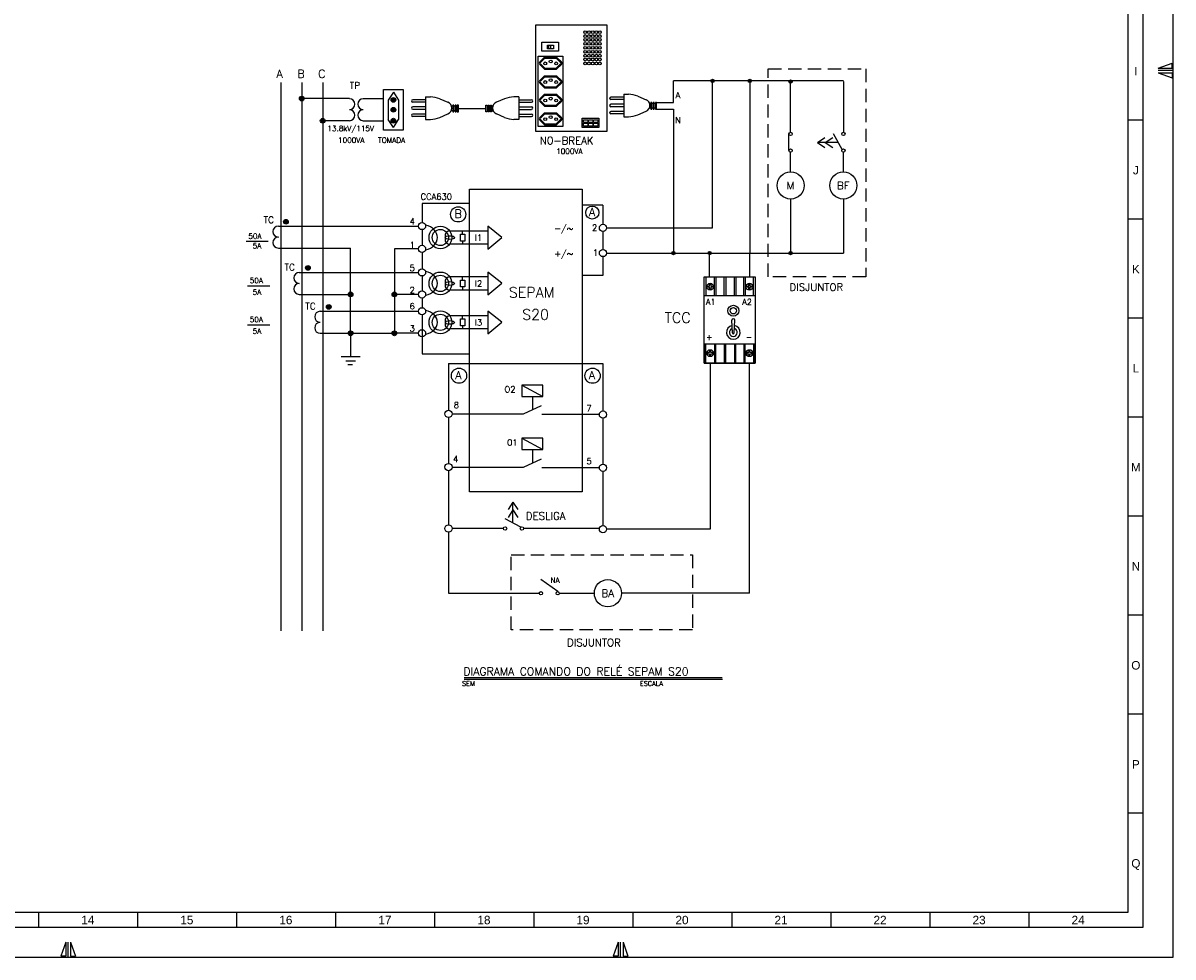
# Model space of a CAD drawing. Header units: millimetres. Extents: x 4701 to 5972, y 985 to 1750.
# Tile 6 of 9: x 5156 to 5542, y 1057 to 1370. Entities that reach past the tile are written whole.
import ezdxf
from ezdxf.enums import TextEntityAlignment as Align

# ---------------------------------------------------------------- set-up
doc = ezdxf.new("R2010")
doc.units = ezdxf.units.MM
doc.linetypes.add('DASHED2', pattern=[9.525, 6.35, -3.175])
for name, color, linetype in [('HACHURAS', 6, 'Continuous'), ('PEN1', 1, 'Continuous'), ('PEN2', 2, 'Continuous'), ('PEN3', 3, 'Continuous'), ('PEN4', 4, 'Continuous'), ('PEN5', 5, 'Continuous'), ('PEN6', 6, 'Continuous'), ('SEPAM S42', 40, 'Continuous'), ('TEXTO 2', 2, 'Continuous'), ('TEXTO 4', 4, 'Continuous'), ('TEXTO3', 3, 'Continuous')]:
    doc.layers.add(name, color=color, linetype=linetype)
doc.styles.add('ROMANS', font='romans.shx', dxfattribs={"height": 1.8})
doc.styles.add('ROMANS1', font='romans.shx', dxfattribs={"height": 1.8})
doc.styles.add('TEXTO STAHL', font='arial.ttf')

msp = doc.modelspace()

# ---------------------------------------------------------------- hatches: boundary and pattern name
at = {"layer": 'PEN1'}
h = msp.add_hatch(color=1, dxfattribs=at)
h.dxf.hatch_style = 1
h.paths.add_polyline_path([(5387.43, 1351.33), (5387.43, 1350.78), (5387.98, 1350.78, 0.414214)])
h.paths.add_polyline_path([(5387.43, 1351.33, 0.414214), (5386.88, 1350.78), (5387.43, 1350.78)])
h.paths.add_polyline_path([(5387.98, 1350.78), (5387.43, 1350.78), (5386.88, 1350.78, 1)])
h = msp.add_hatch(color=1, dxfattribs=at)
h.dxf.hatch_style = 1
h.paths.add_polyline_path([(5399.9, 1351.33), (5399.9, 1350.78), (5400.45, 1350.78, 0.414214)])
h.paths.add_polyline_path([(5399.9, 1351.33, 0.414214), (5399.35, 1350.78), (5399.9, 1350.78)])
h.paths.add_polyline_path([(5400.45, 1350.78), (5399.9, 1350.78), (5399.35, 1350.78, 1)])
h = msp.add_hatch(color=1, dxfattribs=at)
h.dxf.hatch_style = 1
h.paths.add_polyline_path([(5413.58, 1351.15), (5413.58, 1350.59), (5414.13, 1350.59, 0.414214)])
h.paths.add_polyline_path([(5413.58, 1351.15, 0.414214), (5413.03, 1350.59), (5413.58, 1350.59)])
h.paths.add_polyline_path([(5414.13, 1350.59), (5413.58, 1350.59), (5413.03, 1350.59, 1)])
h = msp.add_hatch(color=1, dxfattribs=at)
h.dxf.hatch_style = 1
h.paths.add_polyline_path([(5374.31, 1293.68), (5374.31, 1293.13), (5374.86, 1293.13, 0.414214)])
h.paths.add_polyline_path([(5374.31, 1293.68, 0.414214), (5373.76, 1293.13), (5374.31, 1293.13)])
h.paths.add_polyline_path([(5374.86, 1293.13), (5374.31, 1293.13), (5373.76, 1293.13, 1)])
h = msp.add_hatch(color=1, dxfattribs=at)
h.dxf.hatch_style = 1
h.paths.add_polyline_path([(5386.46, 1293.68), (5386.46, 1293.13), (5387.01, 1293.13, 0.414214)])
h.paths.add_polyline_path([(5386.46, 1293.68, 0.414214), (5385.91, 1293.13), (5386.46, 1293.13)])
h.paths.add_polyline_path([(5387.01, 1293.13), (5386.46, 1293.13), (5385.91, 1293.13, 1)])
h = msp.add_hatch(color=1, dxfattribs=at)
h.dxf.hatch_style = 1
h.paths.add_polyline_path([(5413.58, 1293.68), (5413.58, 1293.13), (5414.13, 1293.13, 0.414214)])
h.paths.add_polyline_path([(5413.58, 1293.68, 0.414214), (5413.03, 1293.13), (5413.58, 1293.13)])
h.paths.add_polyline_path([(5414.13, 1293.13), (5413.58, 1293.13), (5413.03, 1293.13, 1)])
at = {"layer": 'TEXTO3'}
h = msp.add_hatch(color=256, dxfattribs=at)
h.paths.add_polyline_path([(5249.86, 1345.63, 0.414214), (5249.07, 1344.85), (5249.86, 1344.85)])
h.paths.add_polyline_path([(5249.86, 1345.63), (5249.86, 1344.85), (5250.65, 1344.85, 0.414214)])
h.paths.add_polyline_path([(5250.65, 1344.85), (5249.07, 1344.85, 1)])
h = msp.add_hatch(color=256, dxfattribs=at)
h.paths.add_polyline_path([(5280.53, 1345.22, 0.414214), (5279.74, 1344.43), (5280.53, 1344.43)])
h.paths.add_polyline_path([(5280.53, 1345.22), (5280.53, 1344.43), (5281.31, 1344.43, 0.414214)])
h.paths.add_polyline_path([(5281.31, 1344.43), (5279.74, 1344.43, 1)])
h = msp.add_hatch(color=256, dxfattribs=at)
h.paths.add_polyline_path([(5280.53, 1341.89, 0.414214), (5279.74, 1341.11), (5280.53, 1341.11)])
h.paths.add_polyline_path([(5280.53, 1341.89), (5280.53, 1341.11), (5281.31, 1341.11, 0.414214)])
h.paths.add_polyline_path([(5281.31, 1341.11), (5279.74, 1341.11, 1)])
h = msp.add_hatch(color=256, dxfattribs=at)
h.paths.add_polyline_path([(5256.86, 1338.26, 0.414214), (5256.07, 1337.47), (5256.86, 1337.47)])
h.paths.add_polyline_path([(5256.86, 1338.26), (5256.86, 1337.47), (5257.65, 1337.47, 0.414214)])
h.paths.add_polyline_path([(5257.65, 1337.47), (5256.07, 1337.47, 1)])
h = msp.add_hatch(color=256, dxfattribs=at)
h.paths.add_polyline_path([(5280.53, 1338.26, 0.414214), (5279.74, 1337.47), (5280.53, 1337.47)])
h.paths.add_polyline_path([(5280.53, 1338.26), (5280.53, 1337.47), (5281.31, 1337.47, 0.414214)])
h.paths.add_polyline_path([(5281.31, 1337.47), (5279.74, 1337.47, 1)])
h = msp.add_hatch(color=256, dxfattribs=at)
h.paths.add_polyline_path([(5244.56, 1304.4, 0.414214), (5243.78, 1303.61), (5244.56, 1303.61)])
h.paths.add_polyline_path([(5244.56, 1304.4), (5244.56, 1303.61), (5245.35, 1303.61, 0.414214)])
h.paths.add_polyline_path([(5245.35, 1303.61), (5243.78, 1303.61, 1)])
h = msp.add_hatch(color=256, dxfattribs=at)
h.paths.add_polyline_path([(5251.92, 1288.95, 0.414214), (5251.13, 1288.16), (5251.92, 1288.16)])
h.paths.add_polyline_path([(5251.92, 1288.95), (5251.92, 1288.16), (5252.71, 1288.16, 0.414214)])
h.paths.add_polyline_path([(5252.71, 1288.16), (5251.13, 1288.16, 1)])
h = msp.add_hatch(color=256, dxfattribs=at)
h.paths.add_polyline_path([(5266.19, 1280.06, 0.414214), (5265.4, 1279.27), (5266.19, 1279.27)])
h.paths.add_polyline_path([(5266.19, 1280.06), (5266.19, 1279.27), (5266.97, 1279.27, 0.414214)])
h.paths.add_polyline_path([(5266.97, 1279.27), (5265.4, 1279.27, 1)])
h = msp.add_hatch(color=256, dxfattribs=at)
h.paths.add_polyline_path([(5280.88, 1280.06, 0.414214), (5280.09, 1279.27), (5280.88, 1279.27)])
h.paths.add_polyline_path([(5280.88, 1280.06), (5280.88, 1279.27), (5281.66, 1279.27, 0.414214)])
h.paths.add_polyline_path([(5281.66, 1279.27), (5280.09, 1279.27, 1)])
h = msp.add_hatch(color=256, dxfattribs=at)
h.paths.add_polyline_path([(5258.88, 1275.87, 0.414214), (5258.09, 1275.08), (5258.88, 1275.08)])
h.paths.add_polyline_path([(5258.88, 1275.87), (5258.88, 1275.08), (5259.66, 1275.08, 0.414214)])
h.paths.add_polyline_path([(5259.66, 1275.08), (5258.09, 1275.08, 1)])
h = msp.add_hatch(color=256, dxfattribs=at)
h.paths.add_polyline_path([(5266.19, 1267.01, 0.414214), (5265.4, 1266.23), (5266.19, 1266.23)])
h.paths.add_polyline_path([(5266.19, 1267.01), (5266.19, 1266.23), (5266.97, 1266.23, 0.414214)])
h.paths.add_polyline_path([(5266.97, 1266.23), (5265.4, 1266.23, 1)])
h = msp.add_hatch(color=256, dxfattribs=at)
h.paths.add_polyline_path([(5280.88, 1267.01, 0.414214), (5280.09, 1266.23), (5280.88, 1266.23)])
h.paths.add_polyline_path([(5280.88, 1267.01), (5280.88, 1266.23), (5281.66, 1266.23, 0.414214)])
h.paths.add_polyline_path([(5281.66, 1266.23), (5280.09, 1266.23, 1)])

# ---------------------------------------------------------------- linework, layer by layer
at = {"layer": 'HACHURAS'}
for p, q in [((5413.02, 1327.45), (5413.02, 1333.06)), ((5430.81, 1327.8), (5427.96, 1333.06)), ((5323.22, 1201.27), (5317.95, 1204.12)), ((5335.56, 1179.71), (5329.96, 1183.8))]:
    msp.add_line(p, q, dxfattribs=at)
at = {"layer": 'PEN1'}
for p, q in [((5541.64, 1057.28), (5541.64, 1651.28)), ((5526.64, 1072.28), (5526.64, 1636.28)), ((5536.64, 1355.09), (5541.36, 1356.75)), ((5541.36, 1355.09), (5541.36, 1356.75)), ((5536.64, 1355.09), (5541.36, 1355.09)), ((5541.64, 1354.28), (5536.64, 1354.28)), ((5536.64, 1353.46), (5541.36, 1353.46)), ((5536.64, 1353.46), (5541.36, 1351.8)), ((5541.36, 1353.46), (5541.36, 1351.8)), ((5531.64, 1337.69), (5526.64, 1337.69)), ((5531.64, 1304.51), (5526.64, 1304.51)), ((5231.24, 1297.05), (5238.65, 1297.05)), ((5231.71, 1282.17), (5239.12, 1282.17)), ((5531.64, 1271.34), (5526.64, 1271.34)), ((5231.71, 1269.12), (5239.12, 1269.12)), ((5531.64, 1238.16), (5526.64, 1238.16)), ((5531.64, 1204.98), (5526.64, 1204.98)), ((5531.64, 1171.81), (5526.64, 1171.81)), ((5531.64, 1138.63), (5526.64, 1138.63)), ((5531.64, 1105.46), (5526.64, 1105.46)), ((4730.64, 1072.28), (5526.64, 1072.28)), ((5161.81, 1067.28), (5161.81, 1072.28)), ((5194.97, 1067.28), (5194.97, 1072.28)), ((5228.14, 1067.28), (5228.14, 1072.28)), ((5261.31, 1067.28), (5261.31, 1072.28)), ((5294.47, 1067.28), (5294.47, 1072.28)), ((5327.64, 1067.28), (5327.64, 1072.28)), ((5360.81, 1067.28), (5360.81, 1072.28)), ((5393.97, 1067.28), (5393.97, 1072.28)), ((5427.14, 1067.28), (5427.14, 1072.28)), ((5460.31, 1067.28), (5460.31, 1072.28)), ((5493.47, 1067.28), (5493.47, 1072.28)), ((5170.82, 1062.28), (5169.16, 1057.55)), ((5170.82, 1062.28), (5170.82, 1057.55)), ((5171.64, 1057.28), (5171.64, 1062.28)), ((5172.45, 1062.28), (5172.45, 1057.55)), ((5172.45, 1062.28), (5174.11, 1057.55)), ((5355.82, 1062.28), (5354.16, 1057.55)), ((5355.82, 1062.28), (5355.82, 1057.55)), ((5356.64, 1057.28), (5356.64, 1062.28)), ((5357.45, 1062.28), (5357.45, 1057.55)), ((5357.45, 1062.28), (5359.11, 1057.55)), ((4700.64, 1057.28), (5541.64, 1057.28)), ((5170.82, 1057.55), (5169.16, 1057.55)), ((5172.45, 1057.55), (5174.11, 1057.55)), ((5355.82, 1057.55), (5354.16, 1057.55)), ((5357.45, 1057.55), (5359.11, 1057.55))]:
    msp.add_line(p, q, dxfattribs=at)
at = {"layer": 'PEN1', "color": 1}
for p, q in [((5331.16, 1358.78), (5329.55, 1357.23)), ((5331.16, 1354.76), (5329.55, 1356.32)), ((5331.29, 1358.45), (5329.78, 1356.99)), ((5331.29, 1355.09), (5329.78, 1356.55)), ((5331.16, 1358.78), (5335.18, 1358.78)), ((5331.29, 1358.45), (5335.05, 1358.45)), ((5335.05, 1358.45), (5336.56, 1356.99)), ((5335.05, 1355.09), (5336.56, 1356.55)), ((5335.18, 1358.78), (5336.79, 1357.23)), ((5335.18, 1354.76), (5336.79, 1356.32)), ((5331.16, 1352.54), (5329.55, 1350.98)), ((5331.29, 1352.21), (5329.78, 1350.75)), ((5331.16, 1354.76), (5335.18, 1354.76)), ((5331.16, 1354.76), (5335.18, 1354.76)), ((5331.16, 1352.54), (5335.18, 1352.54)), ((5331.29, 1355.09), (5335.05, 1355.09)), ((5331.29, 1352.21), (5335.05, 1352.21)), ((5335.05, 1352.21), (5336.56, 1350.75)), ((5335.18, 1352.54), (5336.79, 1350.98)), ((5331.16, 1348.52), (5329.55, 1350.07)), ((5331.29, 1348.85), (5329.78, 1350.31)), ((5331.16, 1348.52), (5335.18, 1348.52)), ((5331.16, 1348.52), (5335.18, 1348.52)), ((5331.29, 1348.85), (5335.05, 1348.85)), ((5335.05, 1348.85), (5336.56, 1350.31)), ((5335.18, 1348.52), (5336.79, 1350.07)), ((5291.34, 1344.48), (5287.02, 1344.48)), ((5322.51, 1344.48), (5326.83, 1344.48)), ((5331.16, 1346.37), (5329.55, 1344.81)), ((5331.29, 1346.04), (5329.78, 1344.57)), ((5331.16, 1346.37), (5335.18, 1346.37)), ((5331.29, 1346.04), (5335.05, 1346.04)), ((5335.05, 1346.04), (5336.56, 1344.57)), ((5335.18, 1346.37), (5336.79, 1344.81)), ((5357.7, 1345.36), (5353.38, 1345.36)), ((5357.7, 1344.54), (5353.38, 1344.54)), ((5291.34, 1343.67), (5287.02, 1343.67)), ((5291.34, 1342.09), (5287.02, 1342.09)), ((5291.34, 1341.27), (5287.02, 1341.27)), ((5300.42, 1340.8), (5299.92, 1340.8)), ((5300.42, 1342.31), (5300.02, 1342.31)), ((5301.18, 1342.31), (5300.78, 1342.31)), ((5301.18, 1340.8), (5300.78, 1340.8)), ((5301.94, 1342.31), (5301.54, 1342.31)), ((5301.94, 1340.8), (5301.54, 1340.8)), ((5311.9, 1342.31), (5312.3, 1342.31)), ((5311.9, 1340.8), (5312.3, 1340.8)), ((5312.66, 1342.31), (5313.07, 1342.31)), ((5312.66, 1340.8), (5313.07, 1340.8)), ((5313.42, 1342.31), (5313.82, 1342.31)), ((5313.42, 1340.8), (5313.92, 1340.8)), ((5322.51, 1343.67), (5326.83, 1343.67)), ((5322.51, 1342.09), (5326.83, 1342.09)), ((5322.51, 1341.27), (5326.83, 1341.27)), ((5331.16, 1342.35), (5329.55, 1343.9)), ((5331.29, 1342.68), (5329.78, 1344.14)), ((5331.16, 1342.35), (5335.18, 1342.35)), ((5331.16, 1342.35), (5335.18, 1342.35)), ((5331.29, 1342.68), (5335.05, 1342.68)), ((5335.05, 1342.68), (5336.56, 1344.14)), ((5335.18, 1342.35), (5336.79, 1343.9)), ((5357.7, 1342.97), (5353.38, 1342.97)), ((5357.7, 1342.15), (5353.38, 1342.15)), ((5357.7, 1340.58), (5353.38, 1340.58)), ((5366.78, 1341.68), (5366.28, 1341.68)), ((5366.78, 1343.19), (5366.38, 1343.19)), ((5367.54, 1343.19), (5367.13, 1343.19)), ((5367.54, 1341.68), (5367.13, 1341.68)), ((5368.3, 1343.19), (5367.9, 1343.19)), ((5368.3, 1341.68), (5367.9, 1341.68)), ((5291.34, 1339.7), (5287.02, 1339.7)), ((5291.34, 1338.88), (5287.02, 1338.88)), ((5322.51, 1339.7), (5326.83, 1339.7)), ((5322.51, 1338.88), (5326.83, 1338.88)), ((5331.16, 1340.12), (5329.55, 1338.57)), ((5331.16, 1336.1), (5329.55, 1337.66)), ((5331.29, 1339.79), (5329.78, 1338.33)), ((5331.29, 1336.43), (5329.78, 1337.9)), ((5331.16, 1340.12), (5335.18, 1340.12)), ((5331.29, 1339.79), (5335.05, 1339.79)), ((5335.05, 1339.79), (5336.56, 1338.33)), ((5335.05, 1336.43), (5336.56, 1337.9)), ((5335.18, 1340.12), (5336.79, 1338.57)), ((5335.18, 1336.1), (5336.79, 1337.66)), ((5357.7, 1339.76), (5353.38, 1339.76)), ((5331.16, 1336.1), (5335.18, 1336.1)), ((5331.16, 1336.1), (5335.18, 1336.1)), ((5331.29, 1336.43), (5335.05, 1336.43)), ((5422.55, 1330.16), (5425.08, 1331.79)), ((5429.53, 1330.16), (5422.55, 1330.16)), ((5422.55, 1330.16), (5425.08, 1328.52)), ((5425.17, 1330.16), (5427.7, 1331.79)), ((5425.17, 1330.16), (5427.7, 1328.52)), ((5394.08, 1266.36), (5393.91, 1270.63)), ((5394.7, 1266.36), (5394.87, 1270.63)), ((5320.58, 1209.68), (5318.95, 1207.15)), ((5320.58, 1202.7), (5320.58, 1209.68)), ((5320.58, 1209.68), (5322.22, 1207.15)), ((5320.58, 1207.06), (5318.95, 1204.53)), ((5320.58, 1207.06), (5322.22, 1204.53)), ((5390.79, 1150.22), (5304.26, 1150.22))]:
    msp.add_line(p, q, dxfattribs=at)
for points in [[(5330.27, 1363.74), (5335.87, 1363.74), (5335.87, 1360.75), (5330.27, 1360.75)], [(5332.16, 1362.77), (5334.11, 1362.77), (5334.11, 1361.54), (5332.16, 1361.54)], [(5332.64, 1362.77), (5333.14, 1362.77), (5333.14, 1361.54), (5332.64, 1361.54)], [(5329.07, 1359.11), (5337.27, 1359.11), (5337.27, 1335.56), (5329.07, 1335.56)], [(5300.78, 1342.63), (5300.42, 1342.63), (5300.42, 1340.48), (5300.78, 1340.48)], [(5301.54, 1342.63), (5301.18, 1342.63), (5301.18, 1340.48), (5301.54, 1340.48)], [(5302.3, 1342.63), (5301.94, 1342.63), (5301.94, 1340.48), (5302.3, 1340.48)], [(5311.54, 1342.63), (5311.9, 1342.63), (5311.9, 1340.48), (5311.54, 1340.48)], [(5312.3, 1342.63), (5312.66, 1342.63), (5312.66, 1340.48), (5312.3, 1340.48)], [(5313.07, 1342.63), (5313.42, 1342.63), (5313.42, 1340.48), (5313.07, 1340.48)], [(5367.13, 1343.51), (5366.78, 1343.51), (5366.78, 1341.36), (5367.13, 1341.36)], [(5367.9, 1343.51), (5367.54, 1343.51), (5367.54, 1341.36), (5367.9, 1341.36)], [(5368.66, 1343.51), (5368.3, 1343.51), (5368.3, 1341.36), (5368.66, 1341.36)], [(5343.82, 1338.35), (5349.36, 1338.35), (5349.36, 1335.2), (5343.82, 1335.2)], [(5344.25, 1337.8), (5345.68, 1337.8), (5345.68, 1336.81), (5344.25, 1336.81)], [(5344.25, 1336.66), (5345.68, 1336.66), (5345.68, 1335.68), (5344.25, 1335.68)], [(5345.9, 1337.8), (5347.34, 1337.8), (5347.34, 1336.81), (5345.9, 1336.81)], [(5345.9, 1336.66), (5347.34, 1336.66), (5347.34, 1335.68), (5345.9, 1335.68)], [(5347.56, 1337.8), (5348.99, 1337.8), (5348.99, 1336.81), (5347.56, 1336.81)], [(5347.56, 1336.66), (5348.99, 1336.66), (5348.99, 1335.68), (5347.56, 1335.68)], [(5384.61, 1285.2), (5401.69, 1285.2), (5401.69, 1256.19), (5384.61, 1256.19)], [(5384.61, 1285.2), (5401.69, 1285.2), (5401.69, 1278.78), (5384.61, 1278.78)], [(5384.61, 1285.2), (5385.15, 1285.2), (5385.15, 1278.78), (5384.61, 1278.78)], [(5388.03, 1285.2), (5388.57, 1285.2), (5388.57, 1278.78), (5388.03, 1278.78)], [(5391.34, 1285.2), (5391.87, 1285.2), (5391.87, 1278.78), (5391.34, 1278.78)], [(5394.73, 1285.2), (5395.27, 1285.2), (5395.27, 1278.78), (5394.73, 1278.78)], [(5397.87, 1285.2), (5398.41, 1285.2), (5398.41, 1278.78), (5397.87, 1278.78)], [(5401.15, 1285.2), (5401.69, 1285.2), (5401.69, 1278.78), (5401.15, 1278.78)], [(5384.61, 1256.19), (5401.69, 1256.19), (5401.69, 1262.61), (5384.61, 1262.61)], [(5384.61, 1256.19), (5385.15, 1256.19), (5385.15, 1262.61), (5384.61, 1262.61)], [(5388.03, 1256.19), (5388.57, 1256.19), (5388.57, 1262.61), (5388.03, 1262.61)], [(5391.34, 1256.19), (5391.87, 1256.19), (5391.87, 1262.61), (5391.34, 1262.61)], [(5394.73, 1256.19), (5395.27, 1256.19), (5395.27, 1262.61), (5394.73, 1262.61)], [(5397.87, 1256.19), (5398.41, 1256.19), (5398.41, 1262.61), (5397.87, 1262.61)], [(5401.15, 1256.19), (5401.69, 1256.19), (5401.69, 1262.61), (5401.15, 1262.61)]]:
    msp.add_lwpolyline(points, close=True, dxfattribs=at)
at = {"layer": 'PEN1', "linetype": 'DASHED2', "ltscale": 0.7}
for points in [[(5406.06, 1354.79), (5438.79, 1354.79), (5438.79, 1285.15), (5406.06, 1285.15)], [(5319.96, 1192.02), (5380.71, 1192.02), (5380.71, 1166.89), (5319.96, 1166.89)]]:
    msp.add_lwpolyline(points, close=True, dxfattribs=at)
at = {"layer": 'PEN1', "color": 1}
for points in [[(5386.46, 1281.99), (5386.46, 1282.72), (5386.82, 1282.72), (5386.82, 1281.99)], [(5399.59, 1281.99), (5399.59, 1282.72), (5399.94, 1282.72), (5399.94, 1281.99)], [(5386.46, 1281.64), (5385.77, 1281.64), (5385.77, 1281.99), (5386.46, 1281.99)], [(5386.82, 1281.64), (5386.82, 1280.98), (5386.46, 1280.98), (5386.46, 1281.64)], [(5386.82, 1281.99), (5387.5, 1281.99), (5387.5, 1281.64), (5386.82, 1281.64)], [(5399.59, 1281.64), (5398.9, 1281.64), (5398.9, 1281.99), (5399.59, 1281.99)], [(5399.94, 1281.64), (5399.94, 1280.98), (5399.59, 1280.98), (5399.59, 1281.64)], [(5399.94, 1281.99), (5400.63, 1281.99), (5400.63, 1281.64), (5399.94, 1281.64)], [(5386.46, 1259.76), (5385.77, 1259.76), (5385.77, 1259.4), (5386.46, 1259.4)], [(5386.82, 1259.76), (5386.82, 1260.41), (5386.46, 1260.41), (5386.46, 1259.76)], [(5386.82, 1259.4), (5387.5, 1259.4), (5387.5, 1259.76), (5386.82, 1259.76)], [(5399.59, 1259.76), (5398.9, 1259.76), (5398.9, 1259.4), (5399.59, 1259.4)], [(5399.94, 1259.76), (5399.94, 1260.41), (5399.59, 1260.41), (5399.59, 1259.76)], [(5399.94, 1259.4), (5400.63, 1259.4), (5400.63, 1259.76), (5399.94, 1259.76)], [(5386.46, 1259.4), (5386.46, 1258.68), (5386.82, 1258.68), (5386.82, 1259.4)], [(5399.59, 1259.4), (5399.59, 1258.68), (5399.94, 1258.68), (5399.94, 1259.4)]]:
    msp.add_lwpolyline(points, dxfattribs=at)
for centre, radius in [((5344.8, 1367.14), 0.467), ((5346.04, 1367.14), 0.467), ((5347.29, 1367.14), 0.467), ((5348.51, 1367.14), 0.467), ((5349.71, 1367.14), 0.467), ((5344.8, 1365.83), 0.467), ((5344.8, 1364.51), 0.467), ((5344.8, 1363.19), 0.467), ((5346.04, 1365.83), 0.467), ((5346.04, 1364.51), 0.467), ((5346.04, 1363.19), 0.467), ((5347.29, 1365.83), 0.467), ((5347.29, 1364.51), 0.467), ((5347.29, 1363.19), 0.467), ((5348.51, 1365.83), 0.467), ((5348.51, 1364.51), 0.467), ((5348.51, 1363.19), 0.467), ((5349.71, 1365.83), 0.467), ((5349.71, 1364.51), 0.467), ((5349.71, 1363.19), 0.467), ((5344.8, 1361.88), 0.467), ((5344.8, 1360.56), 0.467), ((5344.8, 1359.24), 0.467), ((5346.04, 1361.88), 0.467), ((5346.04, 1360.56), 0.467), ((5346.04, 1359.24), 0.467), ((5347.29, 1361.88), 0.467), ((5347.29, 1360.56), 0.467), ((5347.29, 1359.24), 0.467), ((5348.51, 1361.88), 0.467), ((5348.51, 1360.56), 0.467), ((5348.51, 1359.24), 0.467), ((5349.71, 1361.88), 0.467), ((5349.71, 1360.56), 0.467), ((5349.71, 1359.24), 0.467), ((5331.4, 1356.65), 0.484), ((5333.22, 1357.3), 0.484), ((5335.06, 1356.65), 0.484), ((5344.8, 1357.93), 0.467), ((5344.8, 1356.61), 0.467), ((5346.04, 1357.93), 0.467), ((5346.04, 1356.61), 0.467), ((5347.29, 1357.93), 0.467), ((5347.29, 1356.61), 0.467), ((5348.51, 1357.93), 0.467), ((5348.51, 1356.61), 0.467), ((5349.71, 1357.93), 0.467), ((5349.71, 1356.61), 0.467), ((5331.4, 1350.41), 0.484), ((5333.22, 1351.05), 0.484), ((5335.06, 1350.41), 0.484), ((5387.43, 1350.78), 0.552), ((5399.9, 1350.78), 0.552), ((5413.58, 1350.59), 0.552), ((5331.4, 1344.23), 0.484), ((5333.22, 1344.88), 0.484), ((5335.06, 1344.23), 0.484), ((5331.4, 1337.99), 0.484), ((5333.22, 1338.64), 0.484), ((5335.06, 1337.99), 0.484), ((5413.58, 1315.76), 4.54), ((5431.24, 1315.76), 4.54), ((5374.31, 1293.13), 0.552), ((5386.46, 1293.13), 0.552), ((5413.58, 1293.13), 0.552), ((5386.64, 1281.82), 1.16), ((5399.77, 1281.82), 1.16), ((5394.4, 1273.79), 1.84), ((5394.4, 1273.79), 1.07), ((5386.64, 1259.58), 1.16), ((5399.77, 1259.58), 1.16), ((5352.38, 1179.16), 4.54)]:
    msp.add_circle(centre, radius, dxfattribs=at)
at = {"layer": 'PEN1'}
for centre in [(5413.58, 1333.05), (5431.24, 1333.05), (5413.58, 1327.45), (5431.24, 1327.45), (5317.96, 1200.84), (5323.57, 1200.84), (5329.96, 1179.16), (5335.56, 1179.16)]:
    msp.add_circle(centre, 0.555, dxfattribs=at)
at = {"layer": 'PEN1', "color": 1}
for centre, radius, start, end in [((5330.11, 1356.77), 0.725, 141.1271, 218.8729), ((5330.11, 1356.77), 0.395, 141.1271, 218.8729), ((5336.22, 1356.77), 0.395, 321.1271, 38.8729), ((5336.22, 1356.77), 0.725, 321.1271, 38.8729), ((5330.11, 1350.53), 0.725, 141.1271, 218.8729), ((5330.11, 1350.53), 0.395, 141.1271, 218.8729), ((5336.22, 1350.53), 0.395, 321.1271, 38.8729), ((5336.22, 1350.53), 0.725, 321.1271, 38.8729), ((5287.02, 1344.07), 0.408, 90, 270), ((5326.83, 1344.07), 0.408, 270, 90), ((5330.11, 1344.36), 0.725, 141.1271, 218.8729), ((5330.11, 1344.36), 0.395, 141.1271, 218.8729), ((5336.22, 1344.36), 0.395, 321.1271, 38.8729), ((5336.22, 1344.36), 0.725, 321.1271, 38.8729), ((5353.38, 1344.95), 0.408, 90, 270), ((5287.02, 1341.68), 0.408, 90, 270), ((5326.83, 1341.68), 0.408, 270, 90), ((5353.38, 1342.56), 0.408, 90, 270), ((5353.38, 1340.17), 0.408, 90, 270), ((5287.02, 1339.29), 0.408, 90, 270), ((5326.83, 1339.29), 0.408, 270, 90), ((5330.11, 1338.11), 0.725, 141.1271, 218.8729), ((5330.11, 1338.11), 0.395, 141.1271, 218.8729), ((5336.22, 1338.11), 0.395, 321.1271, 38.8729), ((5336.22, 1338.11), 0.725, 321.1271, 38.8729), ((5394.39, 1270.63), 0.481, 0, 180), ((5394.4, 1266.53), 2.31, 100.3157, 79.9296), ((5394.4, 1266.53), 1.32, 106.4393, 73.9988), ((5394.39, 1266.36), 0.311, 180, 355.4377)]:
    msp.add_arc(centre, radius, start, end, dxfattribs=at)
at = {"layer": 'PEN2'}
for p, q in [((5291.34, 1345.47), (5291.34, 1337.89)), ((5291.34, 1345.47), (5292.93, 1345.47)), ((5296.09, 1344.83), (5298.79, 1343.62)), ((5317.75, 1344.83), (5315.05, 1343.62)), ((5322.51, 1345.47), (5320.91, 1345.47)), ((5322.51, 1345.47), (5322.51, 1337.89)), ((5357.7, 1346.35), (5357.7, 1338.77)), ((5357.7, 1346.35), (5359.29, 1346.35)), ((5362.45, 1345.7), (5365.15, 1344.5)), ((5362.45, 1339.42), (5365.15, 1340.62)), ((5291.34, 1337.89), (5292.93, 1337.89)), ((5296.09, 1338.54), (5298.79, 1339.74)), ((5317.75, 1338.54), (5315.05, 1339.74)), ((5322.51, 1337.89), (5320.91, 1337.89)), ((5357.7, 1338.77), (5359.29, 1338.77)), ((5413.58, 1320.3), (5413.58, 1326.89))]:
    msp.add_line(p, q, dxfattribs=at)
for centre in [(5387.43, 1350.78), (5387.43, 1350.78), (5387.43, 1350.78), (5399.9, 1350.78), (5399.9, 1350.78), (5399.9, 1350.78), (5413.58, 1350.59), (5413.58, 1350.59), (5413.58, 1350.59), (5374.31, 1293.13), (5374.31, 1293.13), (5374.31, 1293.13), (5386.46, 1293.13), (5386.46, 1293.13), (5386.46, 1293.13), (5413.58, 1293.13), (5413.58, 1293.13), (5413.58, 1293.13)]:
    msp.add_circle(centre, 0.552, dxfattribs=at)
for centre, radius, start, end in [((5291.85, 1332.17), 13.35, 71.4662, 85.363), ((5321.99, 1332.17), 13.35, 94.637, 108.5338), ((5358.21, 1333.04), 13.35, 71.4662, 85.363), ((5364.39, 1342.56), 2.09, 291.4608, 68.5392), ((5298.03, 1341.68), 2.09, 291.4608, 68.5392), ((5315.81, 1341.68), 2.09, 111.4608, 248.5392), ((5291.85, 1351.2), 13.35, 274.637, 288.5338), ((5321.99, 1351.2), 13.35, 251.4662, 265.363), ((5358.21, 1352.08), 13.35, 274.637, 288.5338)]:
    msp.add_arc(centre, radius, start, end, dxfattribs=at)
at = {"layer": 'PEN3'}
msp.add_lwpolyline([(5328.3, 1369.54), (5352.01, 1369.54), (5352.01, 1333.8), (5328.3, 1333.8)], close=True, dxfattribs=at)
at = {"layer": 'PEN4'}
for p, q in [((5263, 1258.41), (5269.38, 1258.41)), ((5264.63, 1256.96), (5267.82, 1256.96)), ((5265.31, 1255.73), (5266.9, 1255.73))]:
    msp.add_line(p, q, dxfattribs=at)
at = {"layer": 'PEN5'}
for p, q in [((5324.1, 1239.23), (5330.11, 1242)), ((5324.1, 1221.42), (5330.11, 1224.19))]:
    msp.add_line(p, q, dxfattribs=at)
at = {"layer": 'PEN6'}
for p, q in [((5531.64, 1067.28), (5531.64, 1641.28)), ((5242.86, 1350.26), (5242.86, 1166.57)), ((5249.86, 1350.26), (5249.86, 1166.57)), ((5256.86, 1350.26), (5256.86, 1166.57)), ((4725.64, 1067.28), (5531.64, 1067.28))]:
    msp.add_line(p, q, dxfattribs=at)
at = {"layer": 'SEPAM S42'}
for p, q in [((5305.99, 1309.77), (5290.14, 1309.77)), ((5290.14, 1309.77), (5290.14, 1303.38)), ((5350.74, 1309.15), (5343.75, 1309.15)), ((5350.74, 1309.15), (5350.74, 1302.75)), ((5316.91, 1298.36), (5312.18, 1302.12)), ((5312.18, 1302.12), (5312.18, 1294.46)), ((5290.14, 1300.96), (5290.14, 1295.71)), ((5312.18, 1300.48), (5299.43, 1300.48)), ((5303.73, 1299.46), (5303.73, 1300.48)), ((5312.18, 1294.46), (5316.91, 1298.36)), ((5350.74, 1300.34), (5350.74, 1294.34)), ((5312.18, 1296.1), (5299.37, 1296.1)), ((5303.73, 1297.12), (5303.73, 1296.1)), ((5290.14, 1293.29), (5290.14, 1287.86)), ((5350.74, 1291.92), (5350.74, 1285.65)), ((5316.91, 1282.99), (5312.18, 1286.75)), ((5312.18, 1286.75), (5312.18, 1279.09)), ((5290.14, 1285.44), (5290.14, 1280.48)), ((5312.18, 1285.11), (5299.43, 1285.11)), ((5303.73, 1284.09), (5303.73, 1285.11)), ((5312.18, 1279.09), (5316.91, 1282.99)), ((5350.74, 1285.65), (5343.75, 1285.65)), ((5312.18, 1280.73), (5299.37, 1280.73)), ((5303.73, 1281.75), (5303.73, 1280.73)), ((5290.14, 1278.06), (5290.14, 1274.81)), ((5290.14, 1272.39), (5290.14, 1267.43)), ((5312.18, 1272.06), (5299.43, 1272.06)), ((5303.73, 1271.04), (5303.73, 1272.06)), ((5316.91, 1269.94), (5312.18, 1273.7)), ((5312.18, 1273.7), (5312.18, 1266.04)), ((5290.14, 1268.11), (5290.14, 1263.19)), ((5312.18, 1267.68), (5299.37, 1267.68)), ((5303.73, 1268.7), (5303.73, 1267.68)), ((5312.18, 1266.04), (5316.91, 1269.94)), ((5290.14, 1263.19), (5290.14, 1259.32)), ((5290.14, 1259.32), (5305.99, 1259.32)), ((5299, 1256.07), (5350.74, 1256.07)), ((5299, 1256.07), (5299, 1240.44)), ((5350.74, 1256.07), (5350.74, 1240.21)), ((5323.57, 1248.86), (5330.64, 1245.1)), ((5327.1, 1245.1), (5327.1, 1240.61)), ((5323.57, 1231.06), (5330.64, 1227.3)), ((5327.1, 1227.3), (5327.1, 1222.81))]:
    msp.add_line(p, q, dxfattribs=at)
msp.add_lwpolyline([(5305.99, 1256.07), (5305.99, 1314.54), (5343.75, 1314.54), (5343.75, 1213.11), (5305.99, 1213.11), (5305.99, 1256.07)], dxfattribs=at)
for points in [[(5303.02, 1299.46), (5304.45, 1299.46), (5304.45, 1297.12), (5303.02, 1297.12)], [(5303.02, 1284.09), (5304.45, 1284.09), (5304.45, 1281.75), (5303.02, 1281.75)], [(5303.02, 1271.04), (5304.45, 1271.04), (5304.45, 1268.7), (5303.02, 1268.7)], [(5330.64, 1248.86), (5323.57, 1248.86), (5323.57, 1245.1), (5330.64, 1245.1)], [(5330.64, 1231.06), (5323.57, 1231.06), (5323.57, 1227.3), (5330.64, 1227.3)]]:
    msp.add_lwpolyline(points, close=True, dxfattribs=at)
for centre, radius in [((5302.25, 1306.08), 2.55), ((5347.16, 1306.67), 2.2), ((5290.14, 1302.17), 1.21), ((5296.28, 1298.33), 3.81), ((5350.74, 1301.54), 1.21), ((5296.28, 1298.33), 2.72), ((5290.14, 1294.5), 1.21), ((5350.74, 1293.13), 1.21), ((5290.14, 1286.65), 1.21), ((5296.28, 1282.96), 3.81), ((5296.28, 1282.96), 2.72), ((5290.14, 1279.27), 1.21), ((5290.14, 1273.6), 1.21), ((5296.28, 1269.91), 3.81), ((5296.28, 1269.91), 2.72), ((5290.14, 1266.23), 1.21), ((5302.52, 1252.03), 2.55), ((5347.25, 1252.03), 2.55), ((5299, 1239.23), 1.21), ((5350.74, 1239), 1.21), ((5299, 1221.42), 1.21), ((5350.74, 1221.2), 1.21), ((5299, 1200.84), 1.21), ((5350.74, 1200.62), 1.21)]:
    msp.add_circle(centre, radius, dxfattribs=at)
for centre, start, end in [((5299.43, 1298.87), 90, 201.1857), ((5299.43, 1297.71), 158.8143, 270), ((5299.43, 1283.5), 90, 201.1857), ((5299.43, 1282.34), 158.8143, 270), ((5299.43, 1270.45), 90, 201.1857), ((5299.43, 1269.29), 158.8143, 270)]:
    msp.add_arc(centre, 1.61, start, end, dxfattribs=at)
for centre, ratio in [((5290.14, 1298.33), 0.816542), ((5290.14, 1282.96), 0.787568), ((5290.14, 1269.91), 0.787568)]:
    msp.add_ellipse(centre, major_axis=(-5.14, 0), ratio=ratio, start_param=1.802827, end_param=4.480358, dxfattribs=at)
for centre in [(5299.48, 1298.29), (5299.48, 1282.92), (5299.48, 1269.87)]:
    msp.add_ellipse(centre, major_axis=(1.55, 0), ratio=0.397696, dxfattribs=at)
at = {"layer": 'TEXTO 2'}
for p, q in [((5280.53, 1347.03), (5278.75, 1344.3)), ((5278.75, 1344.3), (5278.75, 1337.91)), ((5280.53, 1347.03), (5282.3, 1344.32)), ((5282.3, 1344.32), (5282.3, 1337.89)), ((5280.53, 1335.18), (5278.75, 1337.91)), ((5280.53, 1335.18), (5282.3, 1337.89))]:
    msp.add_line(p, q, dxfattribs=at)
msp.add_lwpolyline([(5277.27, 1347.93), (5283.79, 1347.93), (5283.79, 1334.28), (5277.27, 1334.28)], close=True, dxfattribs=at)
at = {"layer": 'TEXTO 4', "linetype": 'Continuous', "ltscale": 50}
msp.add_line((5390.6, 1150.84), (5304.26, 1150.84), dxfattribs=at)
at = {"layer": 'TEXTO3'}
for p, q in [((5431.24, 1350.78), (5374.31, 1350.78)), ((5374.31, 1343.51), (5374.31, 1350.78)), ((5387.43, 1301.54), (5387.43, 1350.78)), ((5399.9, 1350.78), (5399.9, 1300.38)), ((5413.58, 1333.61), (5413.58, 1350.59)), ((5431.24, 1350.59), (5431.24, 1333.61)), ((5263.27, 1344.85), (5249.86, 1344.85)), ((5265.8, 1344.85), (5263.27, 1344.85)), ((5270.46, 1344.85), (5272.98, 1344.85)), ((5272.98, 1344.85), (5277.27, 1344.85)), ((5302.3, 1341.56), (5311.54, 1341.56)), ((5368.66, 1343.51), (5374.31, 1343.51)), ((5368.66, 1341.36), (5374.31, 1341.36)), ((5374.31, 1341.36), (5374.31, 1293.13)), ((5263.27, 1337.47), (5256.86, 1337.47)), ((5265.8, 1337.47), (5263.27, 1337.47)), ((5270.46, 1337.47), (5272.98, 1337.47)), ((5272.98, 1337.47), (5277.27, 1337.47)), ((5431.24, 1320.3), (5431.24, 1326.89)), ((5413.58, 1311.21), (5413.58, 1293.13)), ((5431.24, 1311.21), (5431.24, 1293.13)), ((5242.02, 1302.17), (5244.54, 1302.17)), ((5242.02, 1302.17), (5244.54, 1302.17)), ((5243.28, 1302.17), (5288.93, 1302.17)), ((5351.95, 1301.54), (5387.43, 1301.54)), ((5399.9, 1300.38), (5399.9, 1293.13)), ((5242.02, 1294.79), (5244.54, 1294.79)), ((5244.54, 1294.79), (5266.19, 1294.79)), ((5266.19, 1266.23), (5266.19, 1294.79)), ((5288.93, 1294.5), (5280.88, 1294.5)), ((5280.88, 1294.5), (5280.88, 1266.23)), ((5351.95, 1293.13), (5399.9, 1293.13)), ((5386.46, 1285.2), (5386.46, 1293.13)), ((5399.9, 1285.2), (5399.9, 1293.13)), ((5399.9, 1293.13), (5431.24, 1293.13)), ((5249.02, 1286.65), (5251.54, 1286.65)), ((5251.54, 1286.65), (5288.93, 1286.65)), ((5249.02, 1279.27), (5251.54, 1279.27)), ((5251.54, 1279.27), (5266.19, 1279.27)), ((5288.93, 1279.27), (5280.88, 1279.27)), ((5256.02, 1273.6), (5258.54, 1273.6)), ((5256.02, 1273.6), (5258.54, 1273.6)), ((5258.54, 1273.6), (5288.93, 1273.6)), ((5256.02, 1266.23), (5258.54, 1266.23)), ((5258.54, 1266.23), (5280.88, 1266.23)), ((5266.19, 1266.23), (5266.19, 1258.41)), ((5288.93, 1266.23), (5280.88, 1266.23)), ((5386.67, 1256.19), (5386.67, 1200.62)), ((5399.77, 1179.16), (5399.77, 1256.19)), ((5299, 1238.02), (5299, 1222.63)), ((5300.21, 1239.23), (5324.1, 1239.23)), ((5349.54, 1239), (5330.3, 1239)), ((5350.74, 1237.79), (5350.74, 1222.4)), ((5300.21, 1221.42), (5324.1, 1221.42)), ((5349.54, 1221.2), (5330.3, 1221.2)), ((5299, 1220.21), (5299, 1202.05)), ((5350.74, 1219.99), (5350.74, 1201.83)), ((5299, 1199.63), (5299, 1179.16)), ((5317.41, 1200.84), (5300.21, 1200.84)), ((5349.56, 1200.84), (5324.12, 1200.84)), ((5386.67, 1200.62), (5351.95, 1200.62)), ((5299, 1179.16), (5329.4, 1179.16)), ((5336.11, 1179.16), (5347.83, 1179.16)), ((5399.77, 1179.16), (5356.92, 1179.16))]:
    msp.add_line(p, q, dxfattribs=at)
for centre in [(5249.86, 1344.85), (5280.53, 1344.43), (5280.53, 1341.11), (5256.86, 1337.47), (5280.53, 1337.47), (5244.56, 1303.61), (5251.92, 1288.16), (5266.19, 1279.27), (5280.88, 1279.27), (5258.88, 1275.08), (5266.19, 1266.23), (5280.88, 1266.23)]:
    msp.add_circle(centre, 0.788, dxfattribs=at)
for centre, start, end in [((5265.8, 1343), 270, 90), ((5270.46, 1343), 90, 270), ((5265.8, 1339.31), 270, 90), ((5270.46, 1339.31), 90, 270), ((5242.02, 1300.32), 90, 270), ((5242.02, 1296.63), 90, 270), ((5249.02, 1284.8), 90, 270), ((5249.02, 1281.12), 90, 270), ((5256.02, 1271.76), 90, 270), ((5256.02, 1268.07), 90, 270)]:
    msp.add_arc(centre, 1.84, start, end, dxfattribs=at)

# ---------------------------------------------------------------- texts
at = {"layer": 'PEN1', "style": 'TEXTO STAHL'}
for s, height, p in [('I', 2.83, (5529.2, 1354.07)), ('J', 2.83, (5529.2, 1320.89)), ('K', 2.83, (5529.2, 1287.71)), ('L', 2.83, (5529.2, 1254.54)), ('M', 2.83, (5529.2, 1221.36)), ('N', 2.83, (5529.2, 1188.18)), ('O', 2.83, (5529.2, 1155.01)), ('P', 2.83, (5529.2, 1121.83)), ('Q', 2.83, (5529.2, 1088.65)), ('14', 2.832, (5178.2, 1069.67)), ('15', 2.832, (5211.37, 1069.67)), ('16', 2.832, (5244.53, 1069.67)), ('17', 2.832, (5277.7, 1069.67)), ('18', 2.832, (5310.87, 1069.67)), ('19', 2.832, (5344.03, 1069.67)), ('20', 2.832, (5377.2, 1069.67)), ('21', 2.832, (5410.37, 1069.67)), ('22', 2.832, (5443.53, 1069.67)), ('23', 2.832, (5476.7, 1069.67)), ('24', 2.832, (5509.87, 1069.67))]:
    msp.add_text(s, height=height, dxfattribs=at).set_placement(p, align=Align.MIDDLE_CENTER)
at = {"layer": 'PEN1'}
for s, height, style, p in [('13.8kV/115V ', 1.7745, 'ROMANS', (5258.47, 1333.99)), ('1000VA', 1.774, 'ROMANS', (5262.03, 1330.05)), ('TOMADA', 1.774, 'ROMANS', (5275.42, 1330.05)), ('1000VA', 1.774, 'ROMANS', (5335.07, 1326.33)), ('50A', 1.774, 'ROMANS', (5231.98, 1297.92)), ('5A', 1.774, 'ROMANS', (5233.41, 1294.67)), ('50A', 1.774, 'ROMANS', (5232.45, 1283.04)), ('5A', 1.774, 'ROMANS', (5233.41, 1279.15)), ('50A', 1.774, 'ROMANS', (5232.45, 1269.99)), ('5A', 1.774, 'ROMANS', (5233.41, 1266.1)), ('NA', 1.774, 'ROMANS', (5333.17, 1182.64)), ('SEM                                              ESCALA', 1.6, 'ROMANS1', (5303.53, 1148.09))]:
    msp.add_text(s, height=height, dxfattribs=dict(at, style=style)).set_placement(p)
at = {"layer": 'PEN2', "style": 'ROMANS'}
for s, height, p in [('A', 2.05, (5375.06, 1345.02)), ('N', 2.05, (5374.87, 1336.61)), ('CCA630', 2.047, (5289.65, 1310.99)), ('4', 2.05, (5285.97, 1302.71)), ('-/~', 2.047, (5334.42, 1300.34)), ('2', 2.05, (5347.05, 1300.59)), ('I1', 2.047, (5307.82, 1297.24)), ('1', 2.05, (5285.97, 1294.8)), ('+/~', 2.047, (5334.42, 1291.92)), ('1', 2.05, (5347.35, 1292.24)), ('5', 2.05, (5285.97, 1287.07)), ('I2', 2.047, (5307.82, 1281.87)), ('2', 2.05, (5285.97, 1279.69)), ('6', 2.05, (5285.97, 1274.29)), ('A1', 1.966, (5385.25, 1275.78)), ('A2', 1.966, (5397.37, 1275.78)), ('3', 2.05, (5285.97, 1266.84)), ('I3', 2.047, (5307.82, 1268.82)), ('+', 1.97, (5385.25, 1263.96)), ('-', 1.97, (5398.54, 1263.96)), ('O2', 2.047, (5317.76, 1246.43)), ('8', 2.05, (5300.77, 1241.16)), ('7', 2.05, (5345.21, 1240.06)), ('01', 2.047, (5318.64, 1228.62)), ('4', 2.05, (5300.53, 1223.1)), ('5', 2.05, (5345.21, 1222.37))]:
    msp.add_text(s, height=height, dxfattribs=at).set_placement(p)
at = {"layer": 'PEN3', "style": 'ROMANS'}
for s, height, p in [('TP', 2.2, (5265.92, 1348.18)), ('N0-BREAK', 2.5, (5329.6, 1329.54)), ('M', 2.5, (5412.27, 1314.49)), ('BF', 2.5, (5429.12, 1314.49)), ('TC', 2.2, (5237.06, 1303.17)), ('TC', 2.2, (5244.05, 1287.26)), ('DISJUNTOR', 2.5, (5413.19, 1280.45)), ('TC', 2.2, (5251.05, 1274.21)), ('DESLIGA', 2.5, (5324.91, 1203.79)), ('BA', 2.5, (5350.26, 1177.89)), ('DISJUNTOR', 2.5, (5338.7, 1161.36))]:
    msp.add_text(s, height=height, dxfattribs=at).set_placement(p)
at = {"layer": 'PEN4', "style": 'ROMANS'}
for s, height, p in [('A', 2.73, (5241.36, 1351.82)), ('B', 2.73, (5248.36, 1351.82)), ('C', 2.73, (5255.36, 1351.82)), ('SEPAM ', 3.5, (5319.19, 1278.19)), ('S20', 3.5, (5323.65, 1270.79)), ('TCC', 3.5, (5371.41, 1269.74))]:
    msp.add_text(s, height=height, dxfattribs=at).set_placement(p)
at = {"layer": 'SEPAM S42', "style": 'ROMANS'}
for s, p in [('B', (5300.97, 1304.88)), ('A', (5345.99, 1305.46)), ('A', (5301.24, 1250.82)), ('A', (5345.97, 1250.82))]:
    msp.add_text(s, height=2.78, dxfattribs=at).set_placement(p)
at = {"layer": 'TEXTO 4', "linetype": 'Continuous', "ltscale": 50, "style": 'ROMANS'}
msp.add_text('DIAGRAMA COMANDO DO RELÉ SEPAM S20', height=2.666, dxfattribs=at).set_placement((5303.98, 1151.61))

doc.saveas('drawing.dxf')
